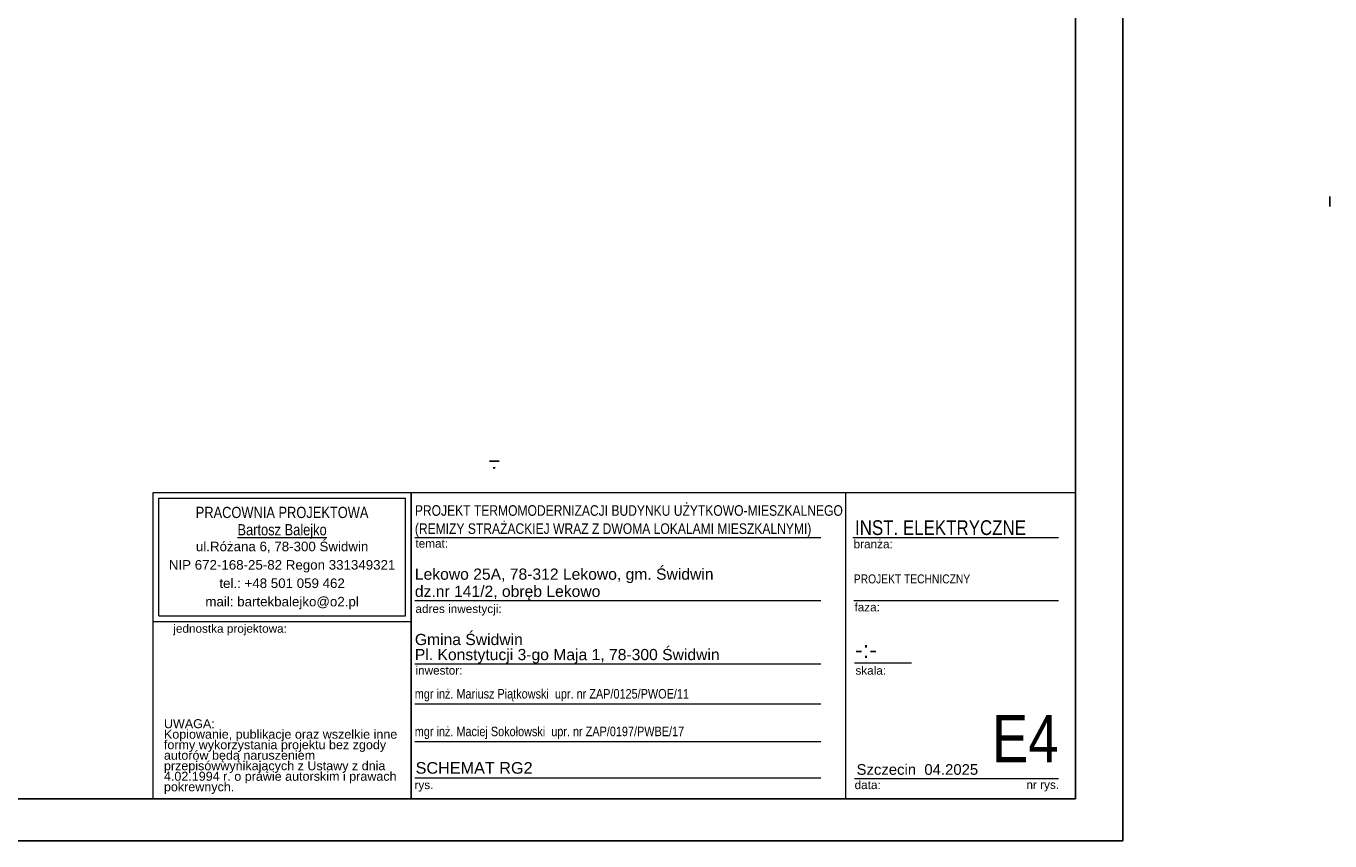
# Model space of a CAD drawing. Extents: x -543332 to -323966, y -9028 to 137422.
# Tile 210 of 250: x -348703 to -323966, y 18848 to 34311. Entities that reach past the tile are written whole.
import ezdxf

# ---------------------------------------------------------------- set-up
doc = ezdxf.new("R2010")
doc.units = 0
doc.header["$MEASUREMENT"] = 0
doc.layers.get('0').update_dxf_attribs({"color": 8})
doc.layers.add('$ IE Tabela', color=7, linetype='Continuous')
for name, color, linetype, lineweight in [('ARCH TABELA_Nr_Pióra__1', 8, 'Continuous', 25), ('ARCH TABELA_Nr_Pióra__21', 8, 'Continuous', 9), ('ARCH TABELA_Nr_Pióra__7', 8, 'Continuous', 13), ('E_SCHEMAT', 7, 'Continuous', 25)]:
    doc.layers.add(name, color=color, linetype=linetype, lineweight=lineweight)
doc.styles.add('GENERATED_STYLE_2', font='ARIALN.TTF')
doc.styles.add('GENERATED_STYLE_7', font='ARIALN.TTF')
doc.styles.add('GENERATED_STYLE_8', font='arial.ttf')
doc.styles.add('GENERATED_STYLE_9', font='arial.ttf')

# ---------------------------------------------------------------- blocks, each defined once
blk = doc.blocks.new('a3eee')
at = {"layer": '$ IE Tabela'}
for p, q in [((23930.8, 1206.8), (23930.8, 4176.8)), ((23840.8, 1286.8), (23840.8, 4096.8)), ((19890.8, 1286.8), (23840.8, 1286.8)), ((19730.8, 1206.8), (23930.8, 1206.8))]:
    blk.add_line(p, q, dxfattribs=at)

msp = doc.modelspace()

# ---------------------------------------------------------------- linework, layer by layer
for p, q in [((-323966, 31078), (-323966, 30982)), ((-323966, 30982), (-323966, 30885))]:
    msp.add_line(p, q)
at = {"layer": 'ARCH TABELA_Nr_Pióra__21', "color": 0, "linetype": 'Continuous'}
for p, q in [((-346293, 19648), (-346293, 25459)), ((-346293, 25459), (-341399, 25459)), ((-346293, 23012), (-346293, 25459)), ((-346293, 25459), (-328793, 25459)), ((-346186, 23119), (-346186, 25353)), ((-346186, 25353), (-341505, 25353)), ((-341505, 23119), (-341505, 25353)), ((-341399, 25459), (-341399, 19648)), ((-341399, 23012), (-341399, 25459)), ((-333154, 25459), (-333154, 19648)), ((-328793, 25459), (-328793, 19648)), ((-341399, 19648), (-341399, 25059)), ((-341327, 24609), (-333627, 24609)), ((-333015, 24609), (-329116, 24609)), ((-341327, 23409), (-333627, 23409)), ((-332998, 23409), (-329116, 23409)), ((-346293, 23012), (-341399, 23012)), ((-346186, 23119), (-341505, 23119)), ((-341327, 22209), (-333627, 22209)), ((-332986, 22227), (-331906, 22227)), ((-341327, 21449), (-333627, 21449)), ((-341327, 20735), (-333627, 20735)), ((-341327, 20048), (-333627, 20048)), ((-332986, 20030), (-330704, 20030)), ((-330704, 20030), (-329116, 20030)), ((-346293, 19648), (-341399, 19648)), ((-328793, 19648), (-341399, 19648))]:
    msp.add_line(p, q, dxfattribs=at)
at = {"layer": 'E_SCHEMAT', "ltscale": 3}
for p, q in [((-339912, 26056), (-339728, 26056)), ((-339839, 25929), (-339801, 25929))]:
    msp.add_line(p, q, dxfattribs=at)

# ---------------------------------------------------------------- block references
at = {"layer": '$ IE Tabela', "transparency": 33554687, "xscale": 10, "yscale": 10, "zscale": 10}
msp.add_blockref('a3eee', (-567200, 6780), dxfattribs=at)

# ---------------------------------------------------------------- texts
at = {"layer": 'ARCH TABELA_Nr_Pióra__1', "color": 0, "linetype": 'Continuous', "insert": (-341327, 24614), "char_height": 200, "attachment_point": 7, "line_spacing_factor": 1.031617, "style": 'GENERATED_STYLE_7'}
msp.add_mtext('\\pt22543.4;PROJEKT TERMOMODERNIZACJI BUDYNKU UŻYTKOWO-MIESZKALNEGO\\P\\pt;(REMIZY STRAŻACKIEJ WRAZ Z DWOMA LOKALAMI MIESZKALNYMI)', dxfattribs=at)
at = {"layer": 'ARCH TABELA_Nr_Pióra__1', "color": 0, "linetype": 'Continuous', "insert": (-341313, 20344), "char_height": 220, "attachment_point": 1, "style": 'GENERATED_STYLE_9'}
msp.add_mtext('SCHEMAT RG2', dxfattribs=at)
at = {"layer": 'ARCH TABELA_Nr_Pióra__21', "color": 0, "linetype": 'Continuous', "insert": (-341327, 22214), "char_height": 212.77, "attachment_point": 7, "line_spacing_factor": 0.807442, "style": 'GENERATED_STYLE_8'}
msp.add_mtext('{Gmina Świdwin\\PPl. Konstytucji 3-go Maja 1, 78-300 Świdwin}', dxfattribs=at)
at = {"layer": 'ARCH TABELA_Nr_Pióra__7', "color": 0, "linetype": 'Continuous'}
for s, insert, char_height, attachment_point, line_spacing_factor, style in [('{PRACOWNIA PROJEKTOWA\\P\\LBartosz Balejko}', (-343846, 25188), 212.77, 2, 0.926719, 'GENERATED_STYLE_2'), ('{Lekowo 25A, 78-312 Lekowo, gm. Świdwin\\Pdz.nr 141/2, obręb Lekowo}', (-341327, 23414), 212.77, 7, 0.918867, 'GENERATED_STYLE_8'), ('PROJEKT TECHNICZNY', (-332998, 23905), 170, 1, 0.923713, 'GENERATED_STYLE_7')]:
    msp.add_mtext(s, dxfattribs=dict(at, insert=insert, char_height=char_height, attachment_point=attachment_point, line_spacing_factor=line_spacing_factor, style=style))
for s, insert, char_height, attachment_point, style in [('INST. ELEKTRYCZNE', (-332976, 24933), 280, 1, 'GENERATED_STYLE_7'), ('{temat:}', (-341316, 24573), 159.6, 1, 'GENERATED_STYLE_8'), ('{branża:}', (-333003, 24561), 159.6, 1, 'GENERATED_STYLE_8'), ('{adres inwestycji:}', (-341316, 23333), 159.58, 1, 'GENERATED_STYLE_8'), ('{faza:}', (-332986, 23364), 159.6, 1, 'GENERATED_STYLE_8'), ('{jednostka projektowa:}', (-345910, 22958), 159.58, 1, 'GENERATED_STYLE_8'), ('-:-', (-332978, 22638), 319.2, 1, 'GENERATED_STYLE_8'), ('{inwestor:}', (-341316, 22164), 159.58, 1, 'GENERATED_STYLE_8'), ('{skala:}', (-332968, 22162), 159.6, 1, 'GENERATED_STYLE_8'), ('mgr inż. Mariusz Piątkowski  upr. nr ZAP/0125/PWOE/11', (-341329, 21730), 180, 1, 'GENERATED_STYLE_7'), ('mgr inż. Maciej Sokołowski  upr. nr ZAP/0197/PWBE/17', (-341329, 21016), 180, 1, 'GENERATED_STYLE_7'), ('E4', (-329116, 21239), 900, 3, 'GENERATED_STYLE_7'), ('Szczecin  04.2025', (-332947, 20305), 202.13, 1, 'GENERATED_STYLE_8'), ('{rys.}', (-341334, 19991), 159.6, 1, 'GENERATED_STYLE_8'), ('{data:}', (-332984, 19991), 159.6, 1, 'GENERATED_STYLE_8'), ('{nr rys.}', (-329724, 19994), 159.6, 1, 'GENERATED_STYLE_8')]:
    msp.add_mtext(s, dxfattribs=dict(at, insert=insert, char_height=char_height, attachment_point=attachment_point, style=style))
at = {"layer": 'ARCH TABELA_Nr_Pióra__7', "color": 0, "linetype": 'Continuous', "style": 'GENERATED_STYLE_8'}
for s, insert, char_height, width, attachment_point, line_spacing_factor in [('{ul.Różana 6, 78-300 Świdwin\\PNIP 672-168-25-82 Regon 331349321\\Ptel.: +48 501 059 462\\Pmail: bartekbalejko@o2.pl}', (-343846, 24526), 180.85, 4680.85, 2, 1.156383), ('{UWAGA:\\PKopiowanie, publikacje oraz wszelkie inne formy wykorzystania projektu bez zgody autorów będą naruszeniem przepisówwynikających z Ustawy z dnia 4.02.1994 r. o prawie autorskim i prawach pokrewnych.}', (-346088, 21158), 170.213, 4483.41, 1, 0.703415)]:
    msp.add_mtext(s, dxfattribs=dict(at, insert=insert, char_height=char_height, width=width, attachment_point=attachment_point, line_spacing_factor=line_spacing_factor))

doc.saveas('drawing.dxf')
